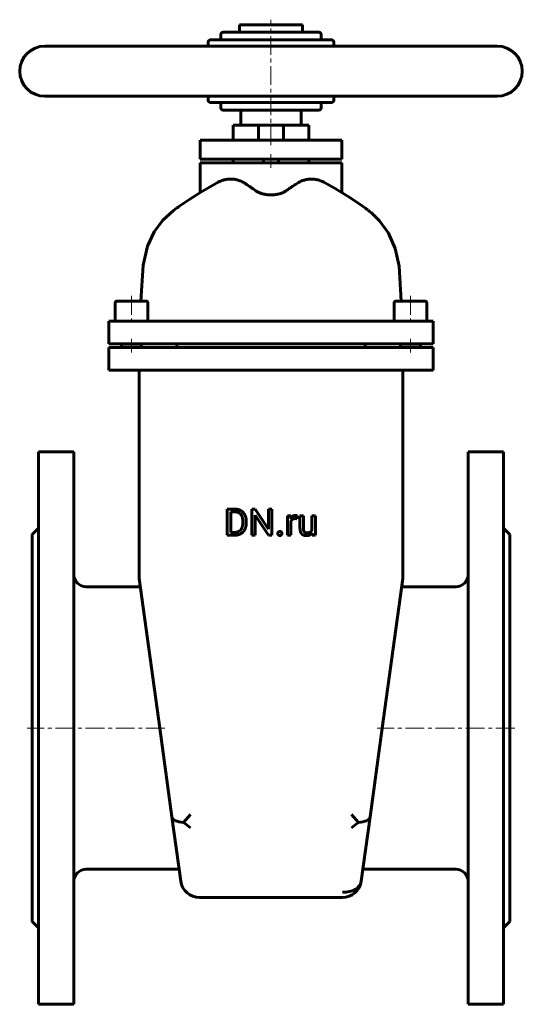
# Model space of a CAD drawing. Header units: millimetres. Extents: x -100 to 100, y -195 to 197.
import ezdxf

# ---------------------------------------------------------------- set-up
doc = ezdxf.new("R2010")
doc.units = ezdxf.units.MM
doc.linetypes.add('K5LT_AXLED', pattern=[12, 7.5, -1.5, 1.5, -1.5])
doc.linetypes.add('K5LT_BASIC', pattern=[0])
doc.layers.add('Системный слой (1)', color=7, linetype='Continuous', true_color=0x6c6c6c)

# ---------------------------------------------------------------- blocks, each defined once
blk = doc.blocks.new('U0')
at = {"layer": 'Системный слой (1)', "color": 143, "linetype": 'K5LT_BASIC', "lineweight": 60, "true_color": 0x33acca}
for p, q in [((25.55, 129.73), (20.96, 132.29)), ((31.71, 125.95), (25.55, 129.73)), ((34.64, 124), (31.71, 125.95)), ((36.1, 122.99), (34.64, 124)), ((36.87, 122.45), (36.1, 122.99)), ((37.54, 121.98), (36.87, 122.45)), ((38.03, 121.61), (37.54, 121.98)), ((38.3, 121.41), (38.03, 121.61)), ((38.44, 121.3), (38.3, 121.41)), ((38.52, 121.25), (38.44, 121.3)), ((38.55, 121.22), (38.52, 121.25)), ((38.67, 121.13), (38.55, 121.22)), ((38.77, 121.05), (38.67, 121.13)), ((38.99, 120.88), (38.77, 121.05)), ((39.08, 120.81), (38.99, 120.88)), ((39.25, 120.67), (39.08, 120.81)), ((39.54, 120.43), (39.25, 120.67)), ((39.67, 120.32), (39.54, 120.43)), ((39.74, 120.27), (39.67, 120.32)), ((39.76, 120.25), (39.74, 120.27)), ((39.78, 120.24), (39.76, 120.25)), ((39.83, 120.19), (39.78, 120.24)), ((39.94, 120.11), (39.83, 120.19)), ((40, 120.05), (39.94, 120.11)), ((40.04, 120.02), (40, 120.05)), ((40.11, 119.96), (40.04, 120.02)), ((40.14, 119.93), (40.11, 119.96)), ((40.16, 119.91), (40.14, 119.93)), ((40.17, 119.91), (40.16, 119.91)), ((43.21, 116.93), (40.17, 119.91)), ((46.82, 111.96), (43.21, 116.93)), ((49.45, 105.88), (46.82, 111.96)), ((50.95, 98.81), (49.45, 105.88)), ((51.78, 85), (50.95, 98.81))]:
    blk.add_line(p, q, dxfattribs=at)
blk = doc.blocks.new('U1')
at = {"layer": 'Системный слой (1)', "color": 143, "linetype": 'K5LT_BASIC', "lineweight": 60, "true_color": 0x33acca}
for p, q in [((-27.95, 128.31), (-20.96, 132.29)), ((-32.7, 125.3), (-27.95, 128.31)), ((-38.82, 121.02), (-37.59, 121.94)), ((-37.59, 121.94), (-37.48, 122.01)), ((-37.48, 122.01), (-37.45, 122.04)), ((-37.45, 122.04), (-37.44, 122.04)), ((-37.44, 122.04), (-37.43, 122.05)), ((-37.43, 122.05), (-37.4, 122.07)), ((-37.4, 122.07), (-37.36, 122.1)), ((-37.36, 122.1), (-37.31, 122.14)), ((-37.31, 122.14), (-37.25, 122.18)), ((-37.25, 122.18), (-37.11, 122.28)), ((-37.11, 122.28), (-36.81, 122.49)), ((-36.81, 122.49), (-36.22, 122.91)), ((-36.22, 122.91), (-35.04, 123.72)), ((-35.04, 123.72), (-32.7, 125.3)), ((-42.98, 117.2), (-38.82, 121.02)), ((-46.5, 112.5), (-42.98, 117.2)), ((-49.14, 106.83), (-46.5, 112.5)), ((-50.88, 99.3), (-49.14, 106.83)), ((-51.78, 85), (-50.88, 99.3))]:
    blk.add_line(p, q, dxfattribs=at)
blk = doc.blocks.new('U2')
at = {"layer": 'Системный слой (1)', "color": 143, "linetype": 'K5LT_BASIC', "lineweight": 60, "true_color": 0x33acca}
for p, q in [((-15, 155), (-2.95, 155)), ((4, 155), (15, 155))]:
    blk.add_line(p, q, dxfattribs=at)
blk = doc.blocks.new('U3')
at = {"layer": 'Системный слой (1)', "color": 143, "linetype": 'K5LT_BASIC', "lineweight": 60, "true_color": 0x33acca}
for p, q in [((25, 186.5), (25, 188)), ((25, 165), (25, 166.5))]:
    blk.add_line(p, q, dxfattribs=at)
blk = doc.blocks.new('U4')
at = {"layer": 'Системный слой (1)', "color": 143, "linetype": 'K5LT_BASIC', "lineweight": 60, "true_color": 0x33acca}
for p, q in [((-25, 186.5), (-25, 188)), ((-25, 165), (-25, 166.5))]:
    blk.add_line(p, q, dxfattribs=at)
blk = doc.blocks.new('U5')
at = {"layer": 'Системный слой (1)', "color": 143, "linetype": 'K5LT_BASIC', "lineweight": 60, "true_color": 0x33acca}
for p, q in [((0, 155), (-4.4, 155)), ((4.4, 155), (0, 155))]:
    blk.add_line(p, q, dxfattribs=at)
blk = doc.blocks.new('U6')
at = {"layer": 'Системный слой (1)', "color": 143, "linetype": 'K5LT_BASIC', "lineweight": 60, "true_color": 0x33acca}
for p, q in [((-55.5, 85), (-61.2, 85)), ((-49.8, 85), (-55.5, 85))]:
    blk.add_line(p, q, dxfattribs=at)
blk = doc.blocks.new('U7')
at = {"layer": 'Системный слой (1)', "color": 143, "linetype": 'K5LT_BASIC', "lineweight": 60, "true_color": 0x33acca}
for p, q in [((55.5, 85), (49.8, 85)), ((61.2, 85), (55.5, 85))]:
    blk.add_line(p, q, dxfattribs=at)

msp = doc.modelspace()

# ---------------------------------------------------------------- linework, layer by layer
at = {"layer": 'Системный слой (1)', "color": 30, "linetype": 'K5LT_AXLED', "lineweight": 18, "true_color": 0xff8000}
for p, q in [((0, 147), (0, 197)), ((0, 138), (0, 143.5)), ((-55.5, 87), (-55.5, 75)), ((55.5, 87), (55.5, 75)), ((-55.5, 70), (-55.5, 64.5)), ((55.5, 70), (55.5, 64.5)), ((-42.26, -85), (-97, -85)), ((97, -85), (42.26, -85))]:
    msp.add_line(p, q, dxfattribs=at)
at = {"layer": 'Системный слой (1)', "color": 143, "linetype": 'K5LT_BASIC', "lineweight": 60, "true_color": 0x33acca}
for p, q in [((-12.5, 192), (-12.5, 195)), ((-12.5, 195), (12.5, 195)), ((12.5, 192), (12.5, 195)), ((24, 189), (-24, 189)), ((-20, 189), (-20, 191)), ((19, 192), (-19, 192)), ((20, 189), (20, 191)), ((-90, 186.5), (90, 186.5)), ((-90, 166.5), (90, 166.5)), ((-24, 164), (24, 164)), ((-20, 162), (-20, 164)), ((-19, 161), (19, 161)), ((-12, 155), (-12, 161)), ((12, 155), (12, 161)), ((20, 162), (20, 164)), ((-15, 149), (-15, 155)), ((-5, 154.4), (-5, 149)), ((5, 154.4), (5, 149)), ((15, 149), (15, 155)), ((-28.23, 149), (-26.79, 149)), ((-28.23, 141.5), (-28.23, 149)), ((-26.79, 149), (-6.07, 149)), ((-6.07, 149), (6.07, 149)), ((6.07, 149), (26.79, 149)), ((26.79, 149), (28.23, 149)), ((28.23, 141.5), (28.23, 149)), ((-26.79, 141.5), (-28.23, 141.5)), ((-26.79, 141.5), (-6.07, 141.5)), ((-15, 140), (-15, 141.5)), ((6.07, 141.5), (-6.07, 141.5)), ((-3, 141.5), (-3, 140)), ((3, 141.5), (3, 140)), ((6.07, 141.5), (26.79, 141.5)), ((15, 140), (15, 141.5)), ((28.23, 141.5), (26.79, 141.5)), ((-28.23, 140), (-26.79, 140)), ((-28.23, 128.14), (-28.23, 140)), ((-26.79, 140), (-6.07, 140)), ((-6.07, 140), (6.07, 140)), ((6.07, 140), (26.79, 140)), ((26.79, 140), (28.23, 140)), ((28.23, 128.14), (28.23, 140)), ((-62, 84.2), (-62, 77)), ((-49, 84.2), (-49, 77)), ((49, 84.2), (49, 77)), ((61.2, 85), (55.5, 85)), ((62, 84.2), (62, 77)), ((-64.5, 68), (-64.5, 77)), ((-64.5, 77), (-55.5, 77)), ((-55.5, 77), (55.5, 77)), ((55.5, 77), (64.5, 77)), ((64.5, 68), (64.5, 77)), ((-55.5, 68), (-64.5, 68)), ((-59.5, 68), (-59.5, 66.6)), ((-55.5, 68), (55.5, 68)), ((-51.5, 68), (-51.5, 66.6)), ((-37.5, 66.5), (-37.5, 68)), ((37.5, 66.5), (37.5, 68)), ((51.5, 68), (51.5, 66.6)), ((64.5, 68), (55.5, 68)), ((59.5, 68), (59.5, 66.6)), ((-64.5, 66.5), (-55.5, 66.5)), ((-64.5, 57.5), (-64.5, 66.5)), ((-59.5, 66.6), (-59.4, 66.5)), ((-51.5, 66.6), (-59.5, 66.6)), ((-55.5, 66.5), (55.5, 66.5)), ((-51.5, 66.6), (-51.6, 66.5)), ((59.5, 66.6), (51.5, 66.6)), ((51.5, 66.6), (51.6, 66.5)), ((55.5, 66.5), (64.5, 66.5)), ((59.5, 66.6), (59.4, 66.5)), ((64.5, 57.5), (64.5, 66.5)), ((-55.5, 57.5), (-64.5, 57.5)), ((-55.5, 57.5), (55.5, 57.5)), ((-52.5, 57.5), (-52.5, -24.49)), ((52.5, -24.49), (52.5, 57.5)), ((64.5, 57.5), (55.5, 57.5)), ((-92.5, 25), (-78.5, 25)), ((-92.5, 25), (-92.5, -195)), ((-78.5, 25), (-78.5, -195)), ((92.5, 25), (78.5, 25)), ((78.5, 25), (78.5, -195)), ((92.5, 25), (92.5, -195)), ((-14.45, 2.18), (-17.4, 2.18)), ((-17.4, 2.18), (-17.4, -8.26)), ((-14.45, 1.05), (-16.02, 1.05)), ((-16.02, 1.05), (-16.02, -7.13)), ((-6.29, 2.18), (-7.68, 2.18)), ((-7.68, 2.18), (-7.68, -8.26)), ((-1.02, -5.89), (-6.29, 2.18)), ((-1.02, 2.18), (-1.02, -5.89)), ((0.35, 2.18), (-1.02, 2.18)), ((0.35, -8.26), (0.35, 2.18)), ((-11.21, -3.35), (-11.21, -2.72)), ((-9.84, -3.35), (-9.84, -2.73)), ((-6.29, -0.21), (-1.04, -8.26)), ((-6.29, -8.26), (-6.29, -0.21)), ((6.57, -0.5), (6.57, -8.26)), ((7.86, -0.5), (6.57, -0.5)), ((7.88, -1.39), (7.86, -0.5)), ((7.89, -8.26), (7.89, -2.75)), ((10.31, -1.69), (10.32, -0.46)), ((11.54, -0.5), (11.54, -5.51)), ((12.87, -0.5), (11.54, -0.5)), ((12.87, -5.52), (12.87, -0.5)), ((17.65, -0.5), (16.31, -0.5)), ((16.31, -0.5), (16.31, -6.15)), ((17.65, -8.26), (17.65, -0.5)), ((-95, -8), (-92.5, -5.5)), ((-16.02, -7.13), (-14.58, -7.13)), ((16.35, -7.49), (16.38, -8.26)), ((95, -8), (92.5, -5.5)), ((-95, -8), (-95, -162)), ((-17.4, -8.26), (-14.58, -8.26)), ((-7.68, -8.26), (-6.29, -8.26)), ((-1.04, -8.26), (0.35, -8.26)), ((6.57, -8.26), (7.89, -8.26)), ((16.38, -8.26), (17.65, -8.26)), ((95, -8), (95, -162)), ((-52.43, -25.51), (-44.26, -85)), ((44.26, -85), (52.43, -25.51)), ((-73.5, -28.75), (-51.99, -28.75)), ((51.99, -28.75), (73.5, -28.75)), ((-44.26, -85), (-39.4, -120.41)), ((39.4, -120.41), (44.26, -85)), ((-35.89, -146.02), (-39.4, -120.41)), ((-34.76, -122.59), (-31.97, -119.39)), ((34.76, -122.59), (31.97, -119.39)), ((39.4, -120.41), (35.89, -146.02)), ((-73.5, -141.25), (-36.54, -141.25)), ((36.54, -141.25), (73.5, -141.25)), ((-28.46, -152.5), (28.46, -152.5)), ((-95, -162), (-92.5, -164.5)), ((95, -162), (92.5, -164.5)), ((-92.5, -195), (-78.5, -195)), ((92.5, -195), (78.5, -195))]:
    msp.add_line(p, q, dxfattribs=at)
for centre, radius, start, end in [((-24, 188), 1, 90, 180), ((-19, 191), 1, 90, 180), ((19, 191), 1, 0, 90), ((24, 188), 1, 0, 90), ((-90, 176.5), 10, 90, 270), ((90, 176.5), 10, 270, 90), ((-24, 165), 1, 180, 270), ((24, 165), 1, 270, 0), ((-19, 162), 1, 180, 270), ((19, 162), 1, 270, 0), ((-4.4, 154.4), 0.6, 90, 180), ((4.4, 154.4), 0.6, 0, 90), ((-61.2, 84.2), 0.8, 90, 180), ((-61.2, 84.2), 0.8, 90, 180), ((-49.8, 84.2), 0.8, 0, 90), ((49.8, 84.2), 0.8, 90, 180), ((61.2, 84.2), 0.8, 0, 90), ((-73.5, -23.75), 5, 180, 270), ((-45, -24.49), 7.5, 180, 187.8153), ((45, -24.49), 7.5, 352.1847, 0), ((73.5, -23.75), 5, 270, 0), ((-73.5, -146.25), 5, 90, 180), ((73.5, -146.25), 5, 0, 90), ((-28.46, -145), 7.5, 187.8153, 270), ((28.46, -145), 7.5, 270, 352.1847)]:
    msp.add_arc(centre, radius, start, end, dxfattribs=at)
for centre, major_axis, ratio, start_param, end_param in [((-31.97, -119.39), (7.43, 1.02), 0.411483, 3.141593, 4.271539), ((31.97, -119.39), (-7.43, 1.02), 0.411483, 2.011646, 3.141593), ((-31.97, -119.39), (-7.78, 6.78), 0.411483, 1.570796, 1.915345), ((31.97, -119.39), (-7.78, -6.78), 0.411483, 1.226248, 1.570796), ((28.46, -145), (7.43, -1.02), 0.7038, 4.80869, 6.283185)]:
    msp.add_ellipse(centre, major_axis=major_axis, ratio=ratio, start_param=start_param, end_param=end_param, dxfattribs=at)
for points, degree, knots in [([(-20.96, 132.29), (-20.33, 132.62), (-19.26, 133.07), (-17.61, 133.47), (-16.14, 133.6), (-14.68, 133.49), (-13.46, 133.23), (-12.38, 132.87), (-11.29, 132.39), (-10.53, 131.95), (-10.11, 131.67)], 3, [0, 0, 0, 0, 1.965437, 3.287423, 4.946643, 6.364789, 7.63085, 8.627643, 9.628865, 11, 11, 11, 11]), ([(10.11, 131.67), (10.7, 132.06), (11.73, 132.62), (13.29, 133.2), (14.75, 133.51), (16.24, 133.59), (17.7, 133.45), (19.26, 133.07), (20.35, 132.61), (20.96, 132.29)], 3, [0, 0, 0, 0, 1.726493, 2.917106, 4.339842, 5.718864, 6.955643, 8.277788, 10, 10, 10, 10]), ([(10.11, 131.67), (9.64, 131.37), (8.73, 130.76), (7.41, 129.85), (6.51, 129.22), (6.07, 128.9)], 3, [0, 0, 0, 0, 1.990851, 4.021196, 6, 6, 6, 6]), ([(6.07, 128.9), (5.9, 128.78), (5.55, 128.56), (4.91, 128.23), (4.28, 127.97), (3.66, 127.77), (3.1, 127.61), (2.48, 127.48), (1.92, 127.39), (1.41, 127.33), (0.97, 127.29), (0.48, 127.26), (-0.04, 127.25), (-0.64, 127.26), (-1.28, 127.31), (-1.9, 127.38), (-2.37, 127.46), (-2.77, 127.54), (-3.16, 127.63), (-3.58, 127.74), (-4.04, 127.89), (-4.42, 128.03), (-5.1, 128.31), (-5.63, 128.6), (-6.01, 128.86), (-6.07, 128.9)], 3, [0, 0, 0, 0, 1.633512, 3.204473, 5.056374, 6.095578, 7.207105, 8.49244, 9.754404, 10.375018, 11.264285, 12.182575, 12.999991, 14.050093, 15.369816, 16.419209, 17.463589, 18.015973, 18.78366, 19.767997, 20.56809, 21.725757, 22.357342, 25.430766, 26, 26, 26, 26]), ([(8.64, -0.63), (8.19, -0.9), (7.89, -1.38), (7.88, -1.39)], 2, [0, 0, 0, 1.967306, 2, 2, 2])]:
    msp.add_open_spline(points, degree=degree, knots=knots, dxfattribs=at)
for points, degree in [([(-6.07, 128.9), (-7.39, 129.85), (-8.74, 130.78), (-10.11, 131.67)], 3), ([(-9.84, -2.73), (-9.84, -1.6), (-10.5, 0.22), (-11.73, 1.5), (-13.42, 2.18), (-14.45, 2.18)], 2), ([(-11.21, -2.72), (-11.21, -1.82), (-11.64, -0.42), (-12.48, 0.55), (-13.67, 1.05), (-14.45, 1.05)], 2), ([(-14.58, -8.26), (-13.49, -8.26), (-11.74, -7.58), (-10.5, -6.3), (-9.84, -4.49), (-9.84, -3.35)], 2), ([(-14.58, -7.13), (-13.46, -7.13), (-11.97, -6.19), (-11.21, -4.5), (-11.21, -3.35)], 2), ([(7.89, -2.75), (8.03, -2.42), (8.26, -2.18)], 2), ([(8.26, -2.18), (8.5, -1.92), (8.85, -1.78)], 2), ([(9.73, -0.36), (9.1, -0.36), (8.64, -0.63)], 2), ([(8.85, -1.78), (9.21, -1.63), (9.66, -1.63)], 2), ([(9.66, -1.63), (9.85, -1.63), (10.15, -1.66), (10.31, -1.69)], 2), ([(10.32, -0.46), (10.25, -0.42), (9.87, -0.36), (9.73, -0.36)], 2), ([(2.91, -6.99), (2.7, -7.22), (2.7, -7.56)], 2), ([(2.7, -7.56), (2.7, -7.89), (2.91, -8.12)], 2), ([(3.52, -6.75), (3.12, -6.75), (2.91, -6.99)], 2), ([(4.14, -6.99), (3.93, -6.75), (3.52, -6.75)], 2), ([(4.35, -7.56), (4.35, -7.22), (4.14, -6.99)], 2), ([(4.14, -8.12), (4.35, -7.89), (4.35, -7.56)], 2), ([(11.54, -5.51), (11.54, -6.28), (11.9, -7.38), (12.58, -8.07), (13.05, -8.24)], 2), ([(13.31, -6.92), (13.1, -6.72), (12.87, -6.04), (12.87, -5.52)], 2), ([(14.29, -7.28), (14.02, -7.28), (13.51, -7.12), (13.31, -6.92)], 2), ([(15.63, -6.95), (15.14, -7.28), (14.29, -7.28)], 2), ([(15.5, -8.13), (16.01, -7.9), (16.35, -7.49)], 2), ([(16.31, -6.15), (16.09, -6.65), (15.63, -6.95)], 2), ([(2.91, -8.12), (3.12, -8.35), (3.52, -8.35)], 2), ([(3.52, -8.35), (3.93, -8.35), (4.14, -8.12)], 2), ([(13.05, -8.24), (13.52, -8.4), (14.08, -8.4)], 2), ([(14.08, -8.4), (14.92, -8.4), (15.5, -8.13)], 2)]:
    msp.add_open_spline(points, degree=degree, dxfattribs=at)

# ---------------------------------------------------------------- block references
at = {"layer": 'Системный слой (1)'}
for name in ['U4', 'U3', 'U2', 'U5', 'U1', 'U0', 'U6', 'U7']:
    msp.add_blockref(name, (0, 0), dxfattribs=at)

doc.saveas('drawing.dxf')
